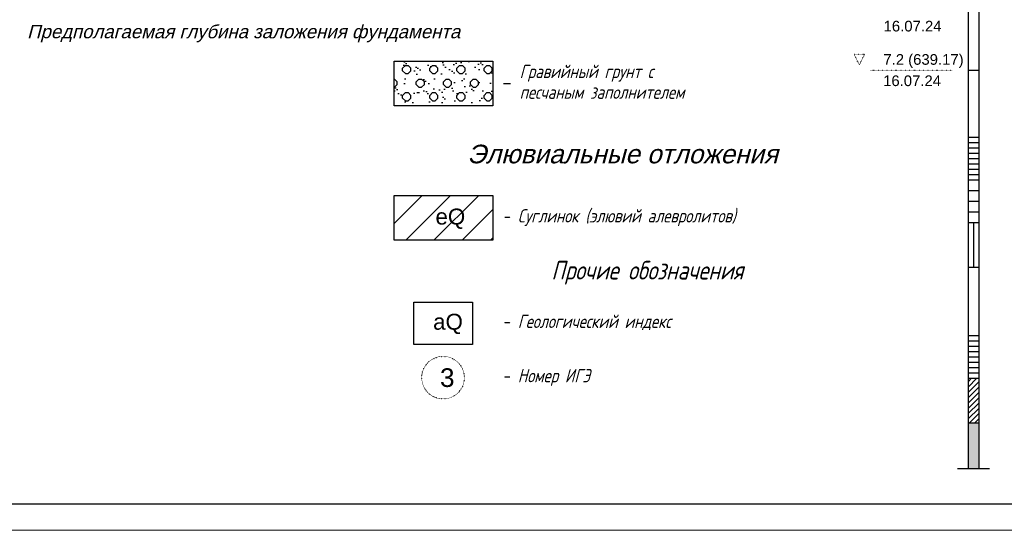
# Model space of a CAD drawing. Header units: millimetres. Extents: x -93479 to 1057970, y -66333 to 172656.
# Tile 63 of 145: x 181615 to 200107, y 1656 to 11245. Entities that reach past the tile are written whole.
import ezdxf

# ---------------------------------------------------------------- set-up
doc = ezdxf.new("R2010")
doc.units = ezdxf.units.MM
doc.linetypes.add('CONTI', pattern=[1, 0, 1])
doc.linetypes.add('L2', pattern=[1, 0, 1])
for name, color, linetype in [('CUT_LRS', 7, 'CONTI'), ('CUT_WAT', 7, 'CONTI'), ('ТОЛСТЫЕ_ОСНОВНЫЕ', 6, 'Continuous')]:
    doc.layers.add(name, color=color, linetype=linetype)
doc.layers.add('ТОНКИЕ', color=7, linetype='Continuous', lineweight=9)
doc.styles.get("Standard").update_dxf_attribs({"font": 'arial.ttf'})

# ---------------------------------------------------------------- blocks, each defined once
blk = doc.blocks.new('*U1959')
at = {"layer": 'ТОЛСТЫЕ_ОСНОВНЫЕ', "color": 7}
blk.add_lwpolyline([(20, 5), (1256, 5), (1256, 589), (20, 589)], close=True, dxfattribs=at)
at = {"layer": 'ТОНКИЕ', "color": 7}
blk.add_lwpolyline([(0, 0), (1261, 0), (1261, 594), (0, 594)], close=True, dxfattribs=at)

msp = doc.modelspace()

# ---------------------------------------------------------------- hatches: boundary and pattern name
h = msp.add_hatch()
h.set_pattern_fill('AR-SAND', scale=7, style=0)
h.set_pattern_definition([(37.5, (142218.22, -13788.77), (-11.2002, 342.5893), [0, -270.256, 0, -302.26, 0, -288.925]), (7.5, (142218.22, -13788.77), (314.6663, 501.7776), [0, -145.796, 0, -243.586, 0, -93.345]), (327.5, (141999.53, -13788.77), (553.6947, 1.006), [0, -88.9, 0, -320.04, 0, -417.83]), (317.5, (141999.53, -13788.77), (534.4895, 156.0505), [0, -44.45, 0, -209.804, 0, -240.03])])
h.paths.add_polyline_path([(190502.5, 10467.5), (188647.4, 10467.5), (188647.4, 10130.2), (188653.7, 10130.2), (188704.7, 10079.2), (188704.7, 10028.2), (188653.7, 9977.2), (188647.4, 9977.2), (188647.4, 9625.6), (190502.5, 9625.6)])
h.paths.add_polyline_path([(189673.7, 10130.2), (189724.7, 10079.2), (189724.7, 10028.2), (189673.7, 9977.2), (189622.7, 9977.2), (189571.7, 10028.2), (189571.7, 10079.2), (189622.7, 10130.2)], flags=16)
h.paths.add_polyline_path([(189826.7, 10334.2), (189877.7, 10385.2), (189928.7, 10385.2), (189979.7, 10334.2), (189979.7, 10283.2), (189928.7, 10232.2), (189877.7, 10232.2), (189826.7, 10283.2)], flags=16)
h.paths.add_polyline_path([(189469.7, 10283.2), (189418.7, 10232.2), (189367.7, 10232.2), (189316.7, 10283.2), (189316.7, 10334.2), (189367.7, 10385.2), (189418.7, 10385.2), (189469.7, 10334.2)], flags=16)
h.paths.add_polyline_path([(189928.7, 9875.2), (189979.7, 9824.2), (189979.7, 9773.2), (189928.7, 9722.2), (189877.7, 9722.2), (189826.7, 9773.2), (189826.7, 9824.2), (189877.7, 9875.2)], flags=16)
h.paths.add_polyline_path([(190132.7, 10130.2), (190183.7, 10130.2), (190234.7, 10079.2), (190234.7, 10028.2), (190183.7, 9977.2), (190132.7, 9977.2), (190081.7, 10028.2), (190081.7, 10079.2)], flags=16)
h.paths.add_polyline_path([(189469.7, 9824.2), (189469.7, 9773.2), (189418.7, 9722.2), (189367.7, 9722.2), (189316.7, 9773.2), (189316.7, 9824.2), (189367.7, 9875.2), (189418.7, 9875.2)], flags=16)
h.paths.add_polyline_path([(189214.7, 10028.2), (189163.7, 9977.2), (189112.7, 9977.2), (189061.7, 10028.2), (189061.7, 10079.2), (189112.7, 10130.2), (189163.7, 10130.2), (189214.7, 10079.2)], flags=16)
h.paths.add_polyline_path([(190336.7, 10334.2), (190387.7, 10385.2), (190438.7, 10385.2), (190489.7, 10334.2), (190489.7, 10283.2), (190438.7, 10232.2), (190387.7, 10232.2), (190336.7, 10283.2)], flags=16)
h.paths.add_polyline_path([(188959.7, 10283.2), (188908.7, 10232.2), (188857.7, 10232.2), (188806.7, 10283.2), (188806.7, 10334.2), (188857.7, 10385.2), (188908.7, 10385.2), (188959.7, 10334.2)], flags=16)
h.paths.add_polyline_path([(190387.7, 9875.2), (190438.7, 9875.2), (190489.7, 9824.2), (190489.7, 9773.2), (190438.7, 9722.2), (190387.7, 9722.2), (190336.7, 9773.2), (190336.7, 9824.2)], flags=16)
h.paths.add_polyline_path([(188959.7, 9773.2), (188908.7, 9722.2), (188857.7, 9722.2), (188806.7, 9773.2), (188806.7, 9824.2), (188857.7, 9875.2), (188908.7, 9875.2), (188959.7, 9824.2)], flags=16)
msp.add_hatch(color=7).paths.add_polyline_path([(199625.7, 3673.7), (199425.7, 3673.7), (199425.7, 2814.3), (199525.7, 2814.3), (199625.7, 2814.3)])
at = {"layer": 'CUT_LRS', "linetype": 'Continuous'}
h = msp.add_hatch(dxfattribs=at)
h.set_pattern_fill('SUGL_D', scale=3000, style=0)
h.set_pattern_definition([(45, (216125.64, -21320.2), (-265.165, 265.165), [])])
h.paths.add_polyline_path([(190502.5, 7945.1), (188647.4, 7945.1), (188647.4, 7103.2), (190502.5, 7103.2)])
h.paths.add_polyline_path([(189348.9, 7772.6), (189844.6, 7772.6), (189844.6, 7321.7), (189348.9, 7321.7)], flags=24)

# ---------------------------------------------------------------- linework, layer by layer
at = {"color": 7}
for p, q in [((188806.7, 10334.2), (188857.7, 10385.2)), ((188857.7, 10385.2), (188908.7, 10385.2)), ((188959.7, 10334.2), (188908.7, 10385.2)), ((189316.7, 10334.2), (189367.7, 10385.2)), ((189367.7, 10385.2), (189418.7, 10385.2)), ((189469.7, 10334.2), (189418.7, 10385.2)), ((189826.7, 10334.2), (189877.7, 10385.2)), ((189877.7, 10385.2), (189928.7, 10385.2)), ((189979.7, 10334.2), (189928.7, 10385.2)), ((190336.7, 10334.2), (190387.7, 10385.2)), ((190387.7, 10385.2), (190438.7, 10385.2)), ((190489.7, 10334.2), (190438.7, 10385.2)), ((188806.7, 10283.2), (188806.7, 10334.2)), ((188857.7, 10232.2), (188806.7, 10283.2)), ((188857.7, 10232.2), (188908.7, 10232.2)), ((188908.7, 10232.2), (188959.7, 10283.2)), ((188959.7, 10283.2), (188959.7, 10334.2)), ((189316.7, 10283.2), (189316.7, 10334.2)), ((189367.7, 10232.2), (189316.7, 10283.2)), ((189367.7, 10232.2), (189418.7, 10232.2)), ((189418.7, 10232.2), (189469.7, 10283.2)), ((189469.7, 10283.2), (189469.7, 10334.2)), ((189826.7, 10283.2), (189826.7, 10334.2)), ((189877.7, 10232.2), (189826.7, 10283.2)), ((189877.7, 10232.2), (189928.7, 10232.2)), ((189928.7, 10232.2), (189979.7, 10283.2)), ((189979.7, 10283.2), (189979.7, 10334.2)), ((190336.7, 10283.2), (190336.7, 10334.2)), ((190387.7, 10232.2), (190336.7, 10283.2)), ((190387.7, 10232.2), (190438.7, 10232.2)), ((190438.7, 10232.2), (190489.7, 10283.2)), ((190489.7, 10283.2), (190489.7, 10334.2)), ((188647.4, 10130.2), (188653.7, 10130.2)), ((188704.7, 10079.2), (188653.7, 10130.2)), ((188653.7, 9977.2), (188704.7, 10028.2)), ((188704.7, 10028.2), (188704.7, 10079.2)), ((189061.7, 10079.2), (189112.7, 10130.2)), ((189061.7, 10028.2), (189061.7, 10079.2)), ((189112.7, 9977.2), (189061.7, 10028.2)), ((189112.7, 10130.2), (189163.7, 10130.2)), ((189214.7, 10079.2), (189163.7, 10130.2)), ((189163.7, 9977.2), (189214.7, 10028.2)), ((189214.7, 10028.2), (189214.7, 10079.2)), ((189571.7, 10079.2), (189622.7, 10130.2)), ((189571.7, 10028.2), (189571.7, 10079.2)), ((189622.7, 9977.2), (189571.7, 10028.2)), ((189622.7, 10130.2), (189673.7, 10130.2)), ((189724.7, 10079.2), (189673.7, 10130.2)), ((189673.7, 9977.2), (189724.7, 10028.2)), ((189724.7, 10028.2), (189724.7, 10079.2)), ((190081.7, 10079.2), (190132.7, 10130.2)), ((190081.7, 10028.2), (190081.7, 10079.2)), ((190132.7, 9977.2), (190081.7, 10028.2)), ((190132.7, 10130.2), (190183.7, 10130.2)), ((190234.7, 10079.2), (190183.7, 10130.2)), ((190183.7, 9977.2), (190234.7, 10028.2)), ((190234.7, 10028.2), (190234.7, 10079.2)), ((188647.4, 9977.2), (188653.7, 9977.2)), ((188806.7, 9824.2), (188857.7, 9875.2)), ((188806.7, 9773.2), (188806.7, 9824.2)), ((188857.7, 9875.2), (188908.7, 9875.2)), ((188959.7, 9824.2), (188908.7, 9875.2)), ((188959.7, 9773.2), (188959.7, 9824.2)), ((189112.7, 9977.2), (189163.7, 9977.2)), ((189316.7, 9824.2), (189367.7, 9875.2)), ((189316.7, 9773.2), (189316.7, 9824.2)), ((189367.7, 9875.2), (189418.7, 9875.2)), ((189469.7, 9824.2), (189418.7, 9875.2)), ((189469.7, 9773.2), (189469.7, 9824.2)), ((189622.7, 9977.2), (189673.7, 9977.2)), ((189826.7, 9824.2), (189877.7, 9875.2)), ((189826.7, 9773.2), (189826.7, 9824.2)), ((189877.7, 9875.2), (189928.7, 9875.2)), ((189979.7, 9824.2), (189928.7, 9875.2)), ((189979.7, 9773.2), (189979.7, 9824.2)), ((190132.7, 9977.2), (190183.7, 9977.2)), ((190336.7, 9824.2), (190387.7, 9875.2)), ((190336.7, 9773.2), (190336.7, 9824.2)), ((190387.7, 9875.2), (190438.7, 9875.2)), ((190489.7, 9824.2), (190438.7, 9875.2)), ((190489.7, 9773.2), (190489.7, 9824.2)), ((188857.7, 9722.2), (188806.7, 9773.2)), ((188857.7, 9722.2), (188908.7, 9722.2)), ((188908.7, 9722.2), (188959.7, 9773.2)), ((189367.7, 9722.2), (189316.7, 9773.2)), ((189367.7, 9722.2), (189418.7, 9722.2)), ((189418.7, 9722.2), (189469.7, 9773.2)), ((189877.7, 9722.2), (189826.7, 9773.2)), ((189877.7, 9722.2), (189928.7, 9722.2)), ((189928.7, 9722.2), (189979.7, 9773.2)), ((190387.7, 9722.2), (190336.7, 9773.2)), ((190387.7, 9722.2), (190438.7, 9722.2)), ((190438.7, 9722.2), (190489.7, 9773.2)), ((199590.9, 4511.6), (199425.7, 4346.4)), ((199490.9, 4511.6), (199425.7, 4446.4)), ((199625.7, 4446.4), (199425.7, 4246.4)), ((199625.7, 4346.4), (199425.7, 4146.4)), ((199625.7, 4246.4), (199425.7, 4046.4)), ((199625.7, 4146.4), (199425.7, 3946.4)), ((199625.7, 4046.4), (199425.7, 3846.4)), ((199625.7, 3946.4), (199425.7, 3746.4)), ((199625.7, 3846.4), (199453, 3673.7)), ((199625.7, 3746.4), (199553, 3673.7))]:
    msp.add_line(p, q, dxfattribs=at)
for points in [[(199425.7, 14895.4), (199425.7, 2814.3)], [(199625.7, 14895.4), (199625.7, 2814.3)], [(199425.7, 10298.2), (199625.7, 10298.2)], [(190703.9, 10046.8), (190830, 10046.8)], [(199425.7, 9036.2), (199625.7, 9036.2)], [(199425.7, 8936.2), (199625.7, 8936.2)], [(199425.7, 8836.2), (199625.7, 8836.2)], [(199425.7, 8736.2), (199625.7, 8736.2)], [(199425.7, 8636.2), (199625.7, 8636.2)], [(199425.7, 8536.2), (199625.7, 8536.2)], [(199425.7, 8436.2), (199625.7, 8436.2)], [(199425.7, 8336.2), (199625.7, 8336.2)], [(199425.7, 8236.2), (199625.7, 8236.2)], [(199425.7, 8036.2), (199625.7, 8036.2)], [(199425.7, 7836.2), (199625.7, 7836.2)], [(199425.7, 7636.2), (199625.7, 7636.2)], [(199425.7, 7436.2), (199625.7, 7436.2)], [(199525.7, 7436.2), (199525.7, 6596.2)], [(199425.7, 6596.2), (199625.7, 6596.2)], [(199425.7, 6596.2), (199625.7, 6596.2)], [(199425.7, 5311.6), (199625.7, 5311.6)], [(199425.7, 5211.6), (199625.7, 5211.6)], [(199425.7, 5111.6), (199625.7, 5111.6)], [(199425.7, 5011.6), (199625.7, 5011.6)], [(199425.7, 4911.6), (199625.7, 4911.6)], [(199425.7, 4811.6), (199625.7, 4811.6)], [(199425.7, 4711.6), (199625.7, 4711.6)], [(199425.7, 4611.6), (199625.7, 4611.6)], [(199425.7, 4511.6), (199625.7, 4511.6)], [(199425.7, 4511.6), (199619.7, 4511.6)], [(199425.7, 3673.7), (199625.7, 3673.7)], [(199225.7, 2814.3), (199825.7, 2814.3)]]:
    msp.add_lwpolyline(points, dxfattribs=at)
for points in [[(188647.4, 10467.5), (190502.5, 10467.5), (190502.5, 9625.6), (188647.4, 9625.6)], [(188647.4, 7945.1), (190502.5, 7945.1), (190502.5, 7103.2), (188647.4, 7103.2)], [(189017.9, 5542.4), (189017.9, 5942.4), (190117.9, 5942.4), (190117.9, 5142.4), (189017.9, 5142.4)]]:
    msp.add_lwpolyline(points, close=True, dxfattribs=at)
at = {"layer": 'CUT_LRS', "color": 7, "linetype": 'L2'}
msp.add_circle((189566.2, 4522.9), 400, dxfattribs=at)
at = {"layer": 'CUT_WAT', "color": 7}
for p, q in [((197284.6, 10598.2), (197484.6, 10598.2)), ((197384.6, 10398.2), (197284.6, 10598.2)), ((197384.6, 10398.2), (197484.6, 10598.2)), ((197585.7, 10298.2), (199125.7, 10298.2))]:
    msp.add_line(p, q, dxfattribs=at)

# ---------------------------------------------------------------- block references
at = {"color": 7, "xscale": 100, "yscale": 100, "zscale": 100}
msp.add_blockref('*U1959', (122059.1, 1655.9), dxfattribs=at)

# ---------------------------------------------------------------- texts
at = {"color": 7}
for s, insert, char_height, width, attachment_point in [('{\\Q15;Предполагаемая глубина заложения фундамента}', (181753.3, 11146.3), 250, 7674.26, 1), ('{\\fGOST type A|b0|i0|c204|p2;\\Q15;Гравийный грунт с}', (191004.4, 10398.1), 250, 7674.26, 1), ('{\\fGOST type A|b0|i0|c204|p2;\\Q15;песчаным заполнителем}', (191004.4, 10008.9), 250, 7674.26, 1), ('{\\Q15;Элювиальные отложения}', (192935.9, 8720), 350, 8604.82, 5), ('еQ', (189423.9, 7697.6), 300, 1099.05, 1), ('{\\Fcs_gost2304|c204;- \\fGOST type A|b0|i0|c204|p2;\\Q15;Суглинок (элювий алевролитов)}', (190704.4, 7686.8), 250, 7674.26, 1), ('{\\fGOST type A|b0|i0|c204|p2;\\Q15;Прочие обозначения}', (193401.9, 6493), 350, 8604.82, 5), ('аQ', (189379.6, 5722.4), 300, 1099.05, 1), ('{\\Fcs_gost2304|c204;- \\fGOST type A|b0|i0|c204|p2;\\Q15;Геологический индекс}', (190704.4, 5705), 250, 7674.26, 1), ('3', (189509.7, 4698), 350, 1099.05, 1), ('{\\Fcs_gost2304|c204;- \\fGOST type A|b0|i0|c204|p2;\\Q15;Номер ИГЭ}', (190704.4, 4685.5), 250, 7674.26, 1)]:
    msp.add_mtext(s, dxfattribs=dict(at, insert=insert, char_height=char_height, width=width, attachment_point=attachment_point))
at = {"layer": 'CUT_WAT', "color": 7}
for s, p in [('16.07.24', (197839.8, 11024.2)), ('7.2 (639.17)', (197835.7, 10398.2)), ('16.07.24', (197830.9, 9998.2))]:
    msp.add_text(s, height=200, dxfattribs=at).set_placement(p)

doc.saveas('drawing.dxf')
